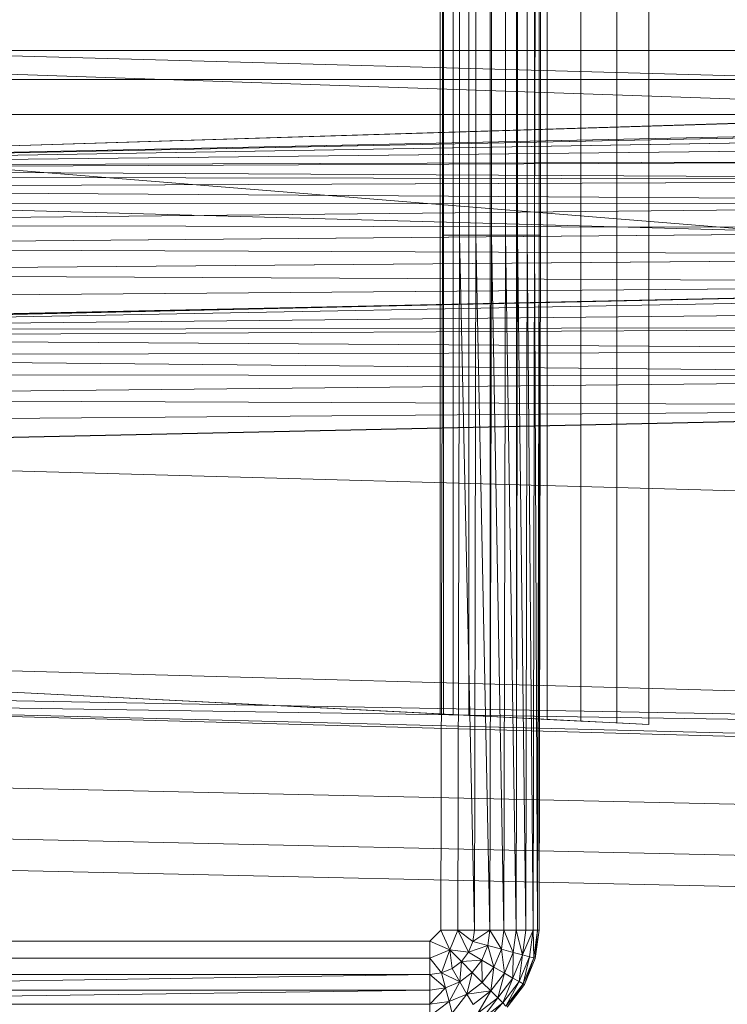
# Model space of a CAD drawing. Header units: metres. Extents: x 391.1 to 427.5, y 12.7 to 28.4.
# Tile 88 of 135: x 407.6478 to 407.7429, y 27.0359 to 27.1683. Entities that reach past the tile are written whole.
import ezdxf

# ---------------------------------------------------------------- set-up
doc = ezdxf.new("R2010")
doc.units = ezdxf.units.M
doc.layers.add('A-DETL-____-MBND', color=7, linetype='Continuous', lineweight=18)
doc.layers.add('A-GENM-____-OTLN', color=7, linetype='Continuous', lineweight=18)

# ---------------------------------------------------------------- blocks, each defined once
blk = doc.blocks.new('Family - LONDR55-XX_ZZ-ARQ-CAA-M3D-Londres55-154724-04_PCI_P1')
at = {"layer": 'A-DETL-____-MBND', "color": 253, "true_color": 0xaaaaaa}
for p, q in [((0.3742, 0.40749), (0.36709, 0.72691)), ((0.3742, 0.40749), (0.36709, 0.72691)), ((0.38104, 0.40776), (0.37392, 0.72725)), ((0.38104, 0.40776), (0.37392, 0.72725)), ((0.38526, 0.40793), (0.37814, 0.72747)), ((0.38526, 0.40793), (0.37814, 0.72747)), ((0.26816, 0.7262), (0.28224, 0.21652)), ((0.28568, 0.7262), (0.26951, 0.2042)), ((0.26951, 0.2042), (0.28565, 0.7256)), ((0.26951, 0.2042), (0.28565, 0.7256)), ((0.27003, 0.72561), (0.27003, 0.44571)), ((0.27003, 0.72561), (0.27965, 0.44571)), ((0.27003, 0.72561), (0.27003, 0.44571)), ((0.27003, 0.72561), (0.27965, 0.44571)), ((0.27003, 0.72561), (0.27003, 0.44571)), ((0.27003, 0.72561), (0.27003, 0.44571)), ((0.27003, 0.21593), (0.28565, 0.7256)), ((0.27003, 0.21593), (0.28565, 0.7256)), ((0.27392, 0.72561), (0.27392, 0.44571)), ((0.27392, 0.72561), (0.27392, 0.44571)), ((0.27859, 0.72561), (0.27859, 0.44571)), ((0.27859, 0.72561), (0.30126, 0.44572)), ((0.27859, 0.72561), (0.27859, 0.44571)), ((0.27859, 0.72561), (0.30126, 0.44572)), ((0.28565, 0.7256), (0.27965, 0.44571)), ((0.27965, 0.44571), (0.28565, 0.7256)), ((0.28565, 0.7256), (0.27965, 0.44571)), ((0.27965, 0.44571), (0.28565, 0.7256)), ((0.28565, 0.7256), (0.27996, 0.44571)), ((0.27996, 0.44571), (0.28565, 0.7256)), ((0.28565, 0.7256), (0.28094, 0.44571)), ((0.28094, 0.44571), (0.28565, 0.7256)), ((0.28565, 0.7256), (0.28254, 0.44571)), ((0.28254, 0.44571), (0.28565, 0.7256)), ((0.28565, 0.7256), (0.28471, 0.44571)), ((0.28471, 0.44571), (0.28565, 0.7256)), ((0.28471, 0.44571), (0.28596, 0.7256)), ((0.28471, 0.44571), (0.28596, 0.7256)), ((0.28596, 0.7256), (0.28739, 0.44571)), ((0.28596, 0.7256), (0.28739, 0.44571)), ((0.28694, 0.7256), (0.28739, 0.44571)), ((0.28694, 0.7256), (0.28739, 0.44571)), ((0.28854, 0.7256), (0.28739, 0.44571)), ((0.28739, 0.44571), (0.28854, 0.7256)), ((0.28854, 0.7256), (0.29049, 0.44571)), ((0.28854, 0.7256), (0.29049, 0.44571)), ((0.28891, 0.7262), (0.30299, 0.21652)), ((0.29071, 0.7256), (0.29049, 0.44571)), ((0.29049, 0.44571), (0.29071, 0.7256)), ((0.29049, 0.44571), (0.29339, 0.7256)), ((0.29049, 0.44571), (0.29339, 0.7256)), ((0.29339, 0.7256), (0.29392, 0.44571)), ((0.29339, 0.7256), (0.29392, 0.44571)), ((0.29649, 0.7256), (0.29392, 0.44571)), ((0.29392, 0.44571), (0.29649, 0.7256)), ((0.29649, 0.7256), (0.29758, 0.44571)), ((0.29649, 0.7256), (0.29758, 0.44571)), ((0.29992, 0.7256), (0.29758, 0.44571)), ((0.29758, 0.44571), (0.29992, 0.7256)), ((0.29992, 0.7256), (0.30135, 0.44571)), ((0.29992, 0.7256), (0.30135, 0.44571)), ((0.3076, 0.72555), (0.30126, 0.44572)), ((0.30126, 0.44572), (0.3076, 0.72555)), ((0.30749, 0.7262), (0.30135, 0.44571)), ((0.30358, 0.7256), (0.30135, 0.44571)), ((0.30135, 0.44571), (0.30358, 0.7256)), ((0.30135, 0.44571), (0.30735, 0.7256)), ((0.30135, 0.44571), (0.30735, 0.7256)), ((0.3076, 0.72555), (0.30226, 0.44566)), ((0.30226, 0.44566), (0.3076, 0.72555)), ((0.3076, 0.72555), (0.30471, 0.44566)), ((0.30471, 0.44566), (0.3076, 0.72555)), ((0.3076, 0.72555), (0.30715, 0.44566)), ((0.30715, 0.44566), (0.3076, 0.72555)), ((0.30715, 0.44566), (0.3086, 0.72555)), ((0.30715, 0.44566), (0.3086, 0.72555)), ((0.3086, 0.72555), (0.31043, 0.44566)), ((0.3086, 0.72555), (0.31043, 0.44566)), ((0.31105, 0.72555), (0.31043, 0.44566)), ((0.31043, 0.44566), (0.31105, 0.72555)), ((0.31105, 0.72555), (0.31384, 0.44566)), ((0.31105, 0.72555), (0.31384, 0.44566)), ((0.31349, 0.72555), (0.31384, 0.44566)), ((0.31349, 0.72555), (0.31384, 0.44566)), ((0.31677, 0.72555), (0.31384, 0.44566)), ((0.31384, 0.44566), (0.31677, 0.72555)), ((0.31677, 0.72555), (0.31794, 0.44566)), ((0.31677, 0.72555), (0.31794, 0.44566)), ((0.32408, 0.7262), (0.31794, 0.44566)), ((0.32019, 0.72555), (0.31794, 0.44566)), ((0.31794, 0.44566), (0.32019, 0.72555)), ((0.31794, 0.44566), (0.32395, 0.72555)), ((0.31794, 0.44566), (0.32395, 0.72555)), ((0.32395, 0.7262), (0.33803, 0.21652)), ((0.35083, 0.7262), (0.36491, 0.21652)), ((0.35578, 0.7262), (0.36491, 0.21652)), ((0.35697, 0.7262), (0.36491, 0.21652)), ((0.35697, 0.7262), (0.36986, 0.21652)), ((0.35697, 0.7262), (0.37104, 0.21652)), ((0.3592, 0.57586), (0.35226, 0.71226)), ((0.35226, 0.71226), (0.36063, 0.54781)), ((0.38973, 0.71226), (0.38973, 0.57723)), ((0.38973, 0.71226), (0.38973, 0.57723)), ((0.38973, 0.71226), (0.38973, 0.57723)), ((0.39201, 0.71226), (0.39201, 0.57723)), ((0.39201, 0.71226), (0.39201, 0.57723)), ((0.39201, 0.71226), (0.39201, 0.57723)), ((0.39423, 0.71226), (0.39423, 0.57723)), ((0.39423, 0.71226), (0.39423, 0.57723)), ((0.39423, 0.71226), (0.39423, 0.57723)), ((0.39631, 0.71226), (0.39423, 0.57723)), ((0.39423, 0.57723), (0.39631, 0.71226)), ((0.39631, 0.71226), (0.39631, 0.57723)), ((0.39631, 0.71226), (0.39631, 0.57723)), ((0.39631, 0.71226), (0.39631, 0.57723)), ((0.39819, 0.71226), (0.39631, 0.57723)), ((0.39631, 0.57723), (0.39819, 0.71226)), ((0.39819, 0.71226), (0.39819, 0.57723)), ((0.39819, 0.71226), (0.39819, 0.57723)), ((0.39819, 0.71226), (0.39819, 0.57723)), ((0.38973, 0.57723), (0.38826, 0.57576)), ((0.38826, 0.57576), (0.38973, 0.57723)), ((0.38826, 0.57576), (0.38973, 0.57723)), ((0.38973, 0.57723), (0.39091, 0.57458)), ((0.38973, 0.57723), (0.39201, 0.57723)), ((0.38973, 0.57723), (0.39091, 0.57458)), ((0.38973, 0.57723), (0.39201, 0.57723)), ((0.39201, 0.57723), (0.39091, 0.57458)), ((0.39091, 0.57458), (0.39201, 0.57723)), ((0.39201, 0.57723), (0.39402, 0.57569)), ((0.39201, 0.57723), (0.39423, 0.57723)), ((0.39201, 0.57723), (0.39402, 0.57569)), ((0.39201, 0.57723), (0.39423, 0.57723)), ((0.39201, 0.57723), (0.39402, 0.57569)), ((0.39201, 0.57723), (0.39423, 0.57723)), ((0.39423, 0.57723), (0.39402, 0.57569)), ((0.39423, 0.57723), (0.39402, 0.57569)), ((0.39402, 0.57569), (0.39423, 0.57723)), ((0.39423, 0.57723), (0.39631, 0.57723)), ((0.39423, 0.57723), (0.39603, 0.57515)), ((0.39423, 0.57723), (0.39631, 0.57723)), ((0.39423, 0.57723), (0.39603, 0.57515)), ((0.39423, 0.57723), (0.39631, 0.57723)), ((0.39631, 0.57723), (0.39603, 0.57515)), ((0.39631, 0.57723), (0.39603, 0.57515)), ((0.39603, 0.57515), (0.39631, 0.57723)), ((0.39603, 0.57515), (0.39819, 0.57723)), ((0.39603, 0.57515), (0.39819, 0.57723)), ((0.39631, 0.57723), (0.39819, 0.57723)), ((0.39631, 0.57723), (0.39819, 0.57723)), ((0.39631, 0.57723), (0.39819, 0.57723)), ((0.39819, 0.57723), (0.39785, 0.57466)), ((0.39819, 0.57723), (0.39785, 0.57466)), ((0.39785, 0.57466), (0.39819, 0.57723)), ((0.39785, 0.57466), (0.39982, 0.57723)), ((0.39785, 0.57466), (0.39982, 0.57723)), ((0.39819, 0.57723), (0.39982, 0.57723)), ((0.39819, 0.57723), (0.39982, 0.57723)), ((0.39819, 0.57723), (0.39982, 0.57723)), ((0.3592, 0.57586), (0.04193, 0.57586)), ((0.35923, 0.57542), (0.3592, 0.57586)), ((0.35923, 0.57542), (0.04191, 0.57542)), ((0.10805, 0.57556), (0.29485, 0.57556)), ((0.10805, 0.57556), (0.29485, 0.57556)), ((0.10805, 0.57556), (0.29485, 0.57556)), ((0.29485, 0.57556), (0.38826, 0.57576)), ((0.29485, 0.57556), (0.38826, 0.57576)), ((0.29485, 0.57556), (0.38826, 0.57576)), ((0.29485, 0.57556), (0.29485, 0.57328)), ((0.29485, 0.57556), (0.29485, 0.57328)), ((0.35929, 0.57413), (0.35923, 0.57542)), ((0.38826, 0.57576), (0.38826, 0.57348)), ((0.38826, 0.57576), (0.39091, 0.57458)), ((0.38826, 0.57348), (0.38826, 0.57576)), ((0.38826, 0.57576), (0.39091, 0.57458)), ((0.39091, 0.57458), (0.38826, 0.57348)), ((0.38826, 0.57348), (0.39091, 0.57458)), ((0.39091, 0.57458), (0.39402, 0.57569)), ((0.39091, 0.57458), (0.39402, 0.57569)), ((0.39091, 0.57458), (0.39124, 0.57206)), ((0.39091, 0.57458), (0.39248, 0.57301)), ((0.39091, 0.57458), (0.39343, 0.57425)), ((0.39091, 0.57458), (0.39124, 0.57206)), ((0.39091, 0.57458), (0.39248, 0.57301)), ((0.39091, 0.57458), (0.39124, 0.57206)), ((0.39091, 0.57458), (0.39343, 0.57425)), ((0.39091, 0.57458), (0.39248, 0.57301)), ((0.39091, 0.57458), (0.39343, 0.57425)), ((0.39402, 0.57569), (0.39343, 0.57425)), ((0.39402, 0.57569), (0.39343, 0.57425)), ((0.39343, 0.57425), (0.39402, 0.57569)), ((0.39603, 0.57515), (0.39402, 0.57569)), ((0.39402, 0.57569), (0.39523, 0.57321)), ((0.39402, 0.57569), (0.39603, 0.57515)), ((0.39402, 0.57569), (0.39603, 0.57515)), ((0.39402, 0.57569), (0.39523, 0.57321)), ((0.39603, 0.57515), (0.39523, 0.57321)), ((0.39603, 0.57515), (0.39523, 0.57321)), ((0.39523, 0.57321), (0.39603, 0.57515)), ((0.39523, 0.57321), (0.39785, 0.57466)), ((0.39523, 0.57321), (0.39785, 0.57466)), ((0.39603, 0.57515), (0.39785, 0.57466)), ((0.39603, 0.57515), (0.39785, 0.57466)), ((0.39603, 0.57515), (0.39785, 0.57466)), ((0.39785, 0.57466), (0.39686, 0.57227)), ((0.39785, 0.57466), (0.39686, 0.57227)), ((0.39686, 0.57227), (0.39785, 0.57466)), ((0.39785, 0.57466), (0.39942, 0.57424)), ((0.39785, 0.57466), (0.39942, 0.57424)), ((0.39785, 0.57466), (0.39942, 0.57424)), ((0.35929, 0.57413), (0.04184, 0.57413)), ((0.10805, 0.57328), (0.29485, 0.57328)), ((0.10805, 0.57328), (0.29485, 0.57328)), ((0.10805, 0.57328), (0.29485, 0.57328)), ((0.38826, 0.57348), (0.29485, 0.57328)), ((0.38826, 0.57348), (0.29485, 0.57328)), ((0.29485, 0.57328), (0.38826, 0.57348)), ((0.29485, 0.57328), (0.29485, 0.57106)), ((0.29485, 0.57328), (0.38826, 0.57126)), ((0.29485, 0.57328), (0.29485, 0.57106)), ((0.29485, 0.57328), (0.38826, 0.57126)), ((0.3594, 0.57201), (0.35929, 0.57413)), ((0.38826, 0.57348), (0.38826, 0.57126)), ((0.38826, 0.57348), (0.3898, 0.57147)), ((0.38826, 0.57348), (0.38826, 0.57126)), ((0.38826, 0.57126), (0.38826, 0.57348)), ((0.38826, 0.57348), (0.3898, 0.57147)), ((0.38826, 0.57348), (0.39124, 0.57206)), ((0.38826, 0.57348), (0.3898, 0.57147)), ((0.38826, 0.57348), (0.39124, 0.57206)), ((0.39343, 0.57425), (0.39248, 0.57301)), ((0.39343, 0.57425), (0.39248, 0.57301)), ((0.39248, 0.57301), (0.39343, 0.57425)), ((0.39248, 0.57301), (0.39523, 0.57321)), ((0.39248, 0.57301), (0.39523, 0.57321)), ((0.39343, 0.57425), (0.39523, 0.57321)), ((0.39343, 0.57425), (0.39523, 0.57321)), ((0.39343, 0.57425), (0.39523, 0.57321)), ((0.39523, 0.57321), (0.39395, 0.57154)), ((0.39523, 0.57321), (0.39395, 0.57154)), ((0.39395, 0.57154), (0.39523, 0.57321)), ((0.39523, 0.57321), (0.39686, 0.57227)), ((0.39523, 0.57321), (0.39686, 0.57227)), ((0.39523, 0.57321), (0.39686, 0.57227)), ((0.39686, 0.57227), (0.39942, 0.57424)), ((0.39686, 0.57227), (0.39942, 0.57424)), ((0.3594, 0.57201), (0.04173, 0.57201)), ((0.35955, 0.56914), (0.3594, 0.57201)), ((0.39124, 0.57206), (0.3898, 0.57147)), ((0.39124, 0.57206), (0.3898, 0.57147)), ((0.3898, 0.57147), (0.39124, 0.57206)), ((0.39124, 0.57206), (0.39034, 0.56946)), ((0.39034, 0.56946), (0.39124, 0.57206)), ((0.39248, 0.57301), (0.39124, 0.57206)), ((0.39248, 0.57301), (0.39124, 0.57206)), ((0.39124, 0.57206), (0.39248, 0.57301)), ((0.39124, 0.57206), (0.39228, 0.57026)), ((0.39124, 0.57206), (0.39228, 0.57026)), ((0.39124, 0.57206), (0.39228, 0.57026)), ((0.39248, 0.57301), (0.39228, 0.57026)), ((0.39228, 0.57026), (0.39248, 0.57301)), ((0.39248, 0.57301), (0.39395, 0.57154)), ((0.39248, 0.57301), (0.39395, 0.57154)), ((0.39248, 0.57301), (0.39395, 0.57154)), ((0.39395, 0.57154), (0.39686, 0.57227)), ((0.39395, 0.57154), (0.39686, 0.57227)), ((0.39686, 0.57227), (0.39528, 0.57021)), ((0.39686, 0.57227), (0.39528, 0.57021)), ((0.39528, 0.57021), (0.39686, 0.57227)), ((0.39686, 0.57227), (0.39643, 0.56906)), ((0.39643, 0.56906), (0.39686, 0.57227)), ((0.39686, 0.57227), (0.39827, 0.57145)), ((0.39686, 0.57227), (0.39827, 0.57145)), ((0.39686, 0.57227), (0.39827, 0.57145)), ((0.10805, 0.57106), (0.29485, 0.57106)), ((0.10805, 0.57106), (0.29485, 0.57106)), ((0.10805, 0.57106), (0.29485, 0.57106)), ((0.38826, 0.57126), (0.29485, 0.57106)), ((0.38826, 0.57126), (0.29485, 0.57106)), ((0.29485, 0.57106), (0.38826, 0.57126)), ((0.29485, 0.57106), (0.29485, 0.56898)), ((0.29485, 0.57106), (0.38826, 0.56918)), ((0.29485, 0.57106), (0.29485, 0.56898)), ((0.29485, 0.57106), (0.38826, 0.56918)), ((0.3898, 0.57147), (0.38826, 0.57126)), ((0.38826, 0.57126), (0.3898, 0.57147)), ((0.3898, 0.57147), (0.38826, 0.56918)), ((0.38826, 0.57126), (0.3898, 0.57147)), ((0.38826, 0.56918), (0.3898, 0.57147)), ((0.38826, 0.57126), (0.38826, 0.56918)), ((0.38826, 0.57126), (0.38826, 0.56918)), ((0.38826, 0.57126), (0.38826, 0.56918)), ((0.3898, 0.57147), (0.39034, 0.56946)), ((0.3898, 0.57147), (0.39034, 0.56946)), ((0.3898, 0.57147), (0.39034, 0.56946)), ((0.39395, 0.57154), (0.39228, 0.57026)), ((0.39228, 0.57026), (0.39395, 0.57154)), ((0.39228, 0.57026), (0.39395, 0.57154)), ((0.39395, 0.57154), (0.39528, 0.57021)), ((0.39395, 0.57154), (0.39528, 0.57021)), ((0.39395, 0.57154), (0.39528, 0.57021)), ((0.39827, 0.57145), (0.39643, 0.56906)), ((0.39643, 0.56906), (0.39827, 0.57145)), ((0.39643, 0.56906), (0.39827, 0.57145)), ((0.39643, 0.56906), (0.39941, 0.57079)), ((0.39643, 0.56906), (0.39941, 0.57079)), ((0.39941, 0.57079), (0.39736, 0.56812)), ((0.39941, 0.57079), (0.39736, 0.56812)), ((0.39736, 0.56812), (0.39941, 0.57079)), ((0.38826, 0.56918), (0.29485, 0.56898)), ((0.38826, 0.56918), (0.29485, 0.56898)), ((0.29485, 0.56898), (0.38826, 0.56918)), ((0.39034, 0.56946), (0.38826, 0.56918)), ((0.38826, 0.56918), (0.39034, 0.56946)), ((0.38826, 0.56918), (0.39034, 0.56946)), ((0.38826, 0.56918), (0.38826, 0.5673)), ((0.38826, 0.56918), (0.38826, 0.5673)), ((0.38826, 0.56918), (0.39083, 0.56764)), ((0.38826, 0.56918), (0.38826, 0.5673)), ((0.38826, 0.56918), (0.39083, 0.56764)), ((0.39228, 0.57026), (0.39034, 0.56946)), ((0.39034, 0.56946), (0.39228, 0.57026)), ((0.39034, 0.56946), (0.39228, 0.57026)), ((0.39034, 0.56946), (0.39083, 0.56764)), ((0.39034, 0.56946), (0.39083, 0.56764)), ((0.39034, 0.56946), (0.39322, 0.56863)), ((0.39034, 0.56946), (0.39083, 0.56764)), ((0.39034, 0.56946), (0.39322, 0.56863)), ((0.39228, 0.57026), (0.39322, 0.56863)), ((0.39228, 0.57026), (0.39322, 0.56863)), ((0.39228, 0.57026), (0.39528, 0.57021)), ((0.39228, 0.57026), (0.39322, 0.56863)), ((0.39228, 0.57026), (0.39528, 0.57021)), ((0.39528, 0.57021), (0.39322, 0.56863)), ((0.39528, 0.57021), (0.39322, 0.56863)), ((0.39322, 0.56863), (0.39528, 0.57021)), ((0.39528, 0.57021), (0.39643, 0.56906)), ((0.39528, 0.57021), (0.39643, 0.56906)), ((0.39528, 0.57021), (0.39643, 0.56906)), ((0.39736, 0.56812), (0.40025, 0.57031)), ((0.39736, 0.56812), (0.40025, 0.57031)), ((0.40025, 0.57031), (0.39805, 0.56744)), ((0.40025, 0.57031), (0.39805, 0.56744)), ((0.39805, 0.56744), (0.40025, 0.57031)), ((0.39805, 0.56744), (0.40077, 0.57001)), ((0.39805, 0.56744), (0.40077, 0.57001)), ((0.35955, 0.56914), (0.04159, 0.56914)), ((0.10805, 0.56898), (0.29485, 0.56898)), ((0.10805, 0.56898), (0.29485, 0.56898)), ((0.10805, 0.56898), (0.29485, 0.56898)), ((0.29485, 0.56898), (0.29485, 0.5671)), ((0.29485, 0.56898), (0.38826, 0.5673)), ((0.29485, 0.56898), (0.29485, 0.5671)), ((0.29485, 0.56898), (0.38826, 0.5673)), ((0.35973, 0.5656), (0.35955, 0.56914)), ((0.39322, 0.56863), (0.39083, 0.56764)), ((0.39322, 0.56863), (0.39083, 0.56764)), ((0.39083, 0.56764), (0.39322, 0.56863)), ((0.39322, 0.56863), (0.39643, 0.56906)), ((0.39322, 0.56863), (0.39643, 0.56906)), ((0.39322, 0.56863), (0.39404, 0.56722)), ((0.39322, 0.56863), (0.39404, 0.56722)), ((0.39322, 0.56863), (0.39404, 0.56722)), ((0.39643, 0.56906), (0.39404, 0.56722)), ((0.39643, 0.56906), (0.39404, 0.56722)), ((0.39404, 0.56722), (0.39643, 0.56906)), ((0.39404, 0.56722), (0.39736, 0.56812)), ((0.39404, 0.56722), (0.39736, 0.56812)), ((0.39736, 0.56812), (0.3947, 0.56608)), ((0.39736, 0.56812), (0.3947, 0.56608)), ((0.3947, 0.56608), (0.39736, 0.56812)), ((0.39643, 0.56906), (0.39736, 0.56812)), ((0.39643, 0.56906), (0.39736, 0.56812)), ((0.39643, 0.56906), (0.39736, 0.56812)), ((0.39736, 0.56812), (0.39805, 0.56744)), ((0.39736, 0.56812), (0.39805, 0.56744)), ((0.39736, 0.56812), (0.39805, 0.56744)), ((0.10805, 0.5671), (0.29485, 0.5671)), ((0.10805, 0.5671), (0.29485, 0.5671)), ((0.10805, 0.5671), (0.29485, 0.5671)), ((0.38826, 0.5673), (0.29485, 0.5671)), ((0.38826, 0.5673), (0.29485, 0.5671)), ((0.29485, 0.5671), (0.38826, 0.5673)), ((0.29485, 0.5671), (0.29485, 0.56547)), ((0.29485, 0.5671), (0.38826, 0.56567)), ((0.29485, 0.5671), (0.29485, 0.56547)), ((0.29485, 0.5671), (0.38826, 0.56567)), ((0.39083, 0.56764), (0.38826, 0.5673)), ((0.39083, 0.56764), (0.38826, 0.5673)), ((0.38826, 0.5673), (0.39083, 0.56764)), ((0.38826, 0.5673), (0.38826, 0.56567)), ((0.38826, 0.5673), (0.38826, 0.56567)), ((0.38826, 0.5673), (0.39125, 0.56607)), ((0.38826, 0.5673), (0.38826, 0.56567)), ((0.38826, 0.5673), (0.39125, 0.56607)), ((0.39083, 0.56764), (0.39125, 0.56607)), ((0.39083, 0.56764), (0.39125, 0.56607)), ((0.39083, 0.56764), (0.39404, 0.56722)), ((0.39083, 0.56764), (0.39125, 0.56607)), ((0.39083, 0.56764), (0.39404, 0.56722)), ((0.39404, 0.56722), (0.39125, 0.56607)), ((0.39404, 0.56722), (0.39125, 0.56607)), ((0.39125, 0.56607), (0.39404, 0.56722)), ((0.39404, 0.56722), (0.3947, 0.56608)), ((0.39404, 0.56722), (0.3947, 0.56608)), ((0.39404, 0.56722), (0.3947, 0.56608)), ((0.3947, 0.56608), (0.39805, 0.56744)), ((0.3947, 0.56608), (0.39805, 0.56744)), ((0.39805, 0.56744), (0.39518, 0.56524)), ((0.39805, 0.56744), (0.39518, 0.56524)), ((0.39518, 0.56524), (0.39805, 0.56744)), ((0.39518, 0.56524), (0.39847, 0.56702)), ((0.39518, 0.56524), (0.39847, 0.56702)), ((0.39847, 0.56702), (0.39548, 0.56472)), ((0.39847, 0.56702), (0.39548, 0.56472)), ((0.39548, 0.56472), (0.39847, 0.56702)), ((0.39548, 0.56472), (0.39862, 0.56687)), ((0.39548, 0.56472), (0.39862, 0.56687)), ((0.39862, 0.56687), (0.39558, 0.56455)), ((0.39862, 0.56687), (0.39558, 0.56455)), ((0.39862, 0.56687), (0.39558, 0.56455)), ((0.39862, 0.56687), (0.39558, 0.56455)), ((0.39805, 0.56744), (0.39847, 0.56702)), ((0.39805, 0.56744), (0.39847, 0.56702)), ((0.39805, 0.56744), (0.39847, 0.56702)), ((0.35973, 0.5656), (0.04141, 0.56559)), ((0.10805, 0.56547), (0.29485, 0.56547)), ((0.10805, 0.56547), (0.29485, 0.56547)), ((0.10805, 0.56547), (0.29485, 0.56547)), ((0.38826, 0.56567), (0.29485, 0.56547)), ((0.38826, 0.56567), (0.29485, 0.56547)), ((0.29485, 0.56547), (0.38826, 0.56567)), ((0.29485, 0.56547), (0.29485, 0.56415)), ((0.29485, 0.56547), (0.29485, 0.56415)), ((0.29485, 0.56547), (0.38826, 0.56435)), ((0.29485, 0.56547), (0.29485, 0.56415)), ((0.29485, 0.56547), (0.38826, 0.56435)), ((0.35993, 0.56149), (0.35973, 0.5656)), ((0.39125, 0.56607), (0.38826, 0.56567)), ((0.39125, 0.56607), (0.38826, 0.56567)), ((0.38826, 0.56567), (0.39125, 0.56607)), ((0.38826, 0.56567), (0.38826, 0.56435)), ((0.38826, 0.56567), (0.38826, 0.56435)), ((0.38826, 0.56567), (0.39159, 0.56479)), ((0.38826, 0.56567), (0.38826, 0.56435)), ((0.38826, 0.56567), (0.39159, 0.56479)), ((0.39125, 0.56607), (0.3947, 0.56608)), ((0.39125, 0.56607), (0.3947, 0.56608)), ((0.39125, 0.56607), (0.39159, 0.56479)), ((0.39125, 0.56607), (0.39159, 0.56479)), ((0.39125, 0.56607), (0.39159, 0.56479)), ((0.3947, 0.56608), (0.39159, 0.56479)), ((0.3947, 0.56608), (0.39159, 0.56479)), ((0.39159, 0.56479), (0.3947, 0.56608)), ((0.39159, 0.56479), (0.39518, 0.56524)), ((0.39159, 0.56479), (0.39518, 0.56524)), ((0.39518, 0.56524), (0.39184, 0.56385)), ((0.39518, 0.56524), (0.39184, 0.56385)), ((0.39184, 0.56385), (0.39518, 0.56524)), ((0.3947, 0.56608), (0.39518, 0.56524)), ((0.3947, 0.56608), (0.39518, 0.56524)), ((0.3947, 0.56608), (0.39518, 0.56524)), ((0.39518, 0.56524), (0.39548, 0.56472)), ((0.39518, 0.56524), (0.39548, 0.56472)), ((0.39518, 0.56524), (0.39548, 0.56472)), ((0.10805, 0.56415), (0.29485, 0.56415)), ((0.10805, 0.56415), (0.29485, 0.56415)), ((0.10805, 0.56415), (0.29485, 0.56415)), ((0.38826, 0.56435), (0.29485, 0.56415)), ((0.38826, 0.56435), (0.29485, 0.56415)), ((0.29485, 0.56415), (0.38826, 0.56435)), ((0.29485, 0.56415), (0.29485, 0.56318)), ((0.29485, 0.56415), (0.29485, 0.56318)), ((0.29485, 0.56415), (0.38826, 0.56338)), ((0.29485, 0.56415), (0.29485, 0.56318)), ((0.29485, 0.56415), (0.38826, 0.56338)), ((0.39159, 0.56479), (0.38826, 0.56435)), ((0.39159, 0.56479), (0.38826, 0.56435)), ((0.38826, 0.56435), (0.39159, 0.56479)), ((0.39159, 0.56479), (0.38826, 0.56338)), ((0.38826, 0.56338), (0.39159, 0.56479)), ((0.38826, 0.56435), (0.38826, 0.56338)), ((0.38826, 0.56435), (0.38826, 0.56338)), ((0.38826, 0.56435), (0.38826, 0.56338)), ((0.39159, 0.56479), (0.39184, 0.56385)), ((0.39159, 0.56479), (0.39184, 0.56385)), ((0.39159, 0.56479), (0.39184, 0.56385)), ((0.39184, 0.56385), (0.39548, 0.56472)), ((0.39184, 0.56385), (0.39548, 0.56472)), ((0.39548, 0.56472), (0.392, 0.56328)), ((0.39548, 0.56472), (0.392, 0.56328)), ((0.392, 0.56328), (0.39548, 0.56472)), ((0.392, 0.56328), (0.39558, 0.56455)), ((0.392, 0.56328), (0.39558, 0.56455)), ((0.39558, 0.56455), (0.39205, 0.56308)), ((0.39558, 0.56455), (0.39205, 0.56308)), ((0.39558, 0.56455), (0.39205, 0.56308)), ((0.39558, 0.56455), (0.39205, 0.56308)), ((0.39548, 0.56472), (0.39558, 0.56455)), ((0.39548, 0.56472), (0.39558, 0.56455)), ((0.39548, 0.56472), (0.39558, 0.56455)), ((0.38826, 0.56258), (0.01465, 0.56258)), ((0.38826, 0.56258), (0.01465, 0.56258)), ((0.10805, 0.56318), (0.29485, 0.56318)), ((0.10805, 0.56318), (0.29485, 0.56318)), ((0.10805, 0.56318), (0.29485, 0.56318)), ((0.29485, 0.56318), (0.10805, 0.56258)), ((0.10805, 0.56258), (0.29485, 0.56318)), ((0.10805, 0.56258), (0.29485, 0.56258)), ((0.10805, 0.56258), (0.29485, 0.56258)), ((0.10805, 0.56258), (0.29485, 0.56258)), ((0.38826, 0.56338), (0.29485, 0.56318)), ((0.38826, 0.56338), (0.29485, 0.56318)), ((0.29485, 0.56318), (0.38826, 0.56338)), ((0.29485, 0.56318), (0.29485, 0.56258)), ((0.29485, 0.56318), (0.29485, 0.56258)), ((0.29485, 0.56318), (0.38826, 0.56278)), ((0.29485, 0.56318), (0.29485, 0.56258)), ((0.29485, 0.56318), (0.38826, 0.56278)), ((0.38826, 0.56278), (0.29485, 0.56258)), ((0.38826, 0.56278), (0.29485, 0.56258)), ((0.29485, 0.56258), (0.38826, 0.56278)), ((0.29485, 0.56258), (0.29485, 0.56238)), ((0.38826, 0.56258), (0.29485, 0.56238)), ((0.29485, 0.56258), (0.29485, 0.56238)), ((0.29485, 0.56258), (0.38826, 0.56258)), ((0.29485, 0.56258), (0.29485, 0.56238)), ((0.38826, 0.56258), (0.29485, 0.56238)), ((0.29485, 0.56258), (0.38826, 0.56258)), ((0.39184, 0.56385), (0.38826, 0.56338)), ((0.38826, 0.56338), (0.39184, 0.56385)), ((0.38826, 0.56338), (0.39184, 0.56385)), ((0.38826, 0.56338), (0.38826, 0.56278)), ((0.38826, 0.56338), (0.38826, 0.56278)), ((0.38826, 0.56338), (0.392, 0.56328)), ((0.38826, 0.56338), (0.38826, 0.56278)), ((0.38826, 0.56338), (0.392, 0.56328)), ((0.392, 0.56328), (0.38826, 0.56278)), ((0.392, 0.56328), (0.38826, 0.56278)), ((0.38826, 0.56278), (0.392, 0.56328)), ((0.39205, 0.56308), (0.38826, 0.56258)), ((0.39205, 0.56308), (0.38826, 0.56258)), ((0.39205, 0.56308), (0.38826, 0.56258)), ((0.38826, 0.56278), (0.39205, 0.56308)), ((0.39205, 0.56308), (0.38826, 0.56258)), ((0.38826, 0.56278), (0.39205, 0.56308)), ((0.38826, 0.56278), (0.38826, 0.56258)), ((0.38826, 0.56278), (0.38826, 0.56258)), ((0.38826, 0.56278), (0.38826, 0.56258)), ((0.39184, 0.56385), (0.392, 0.56328)), ((0.39184, 0.56385), (0.392, 0.56328)), ((0.39184, 0.56385), (0.392, 0.56328)), ((0.392, 0.56328), (0.39205, 0.56308)), ((0.392, 0.56328), (0.39205, 0.56308)), ((0.392, 0.56328), (0.39205, 0.56308)), ((0.35993, 0.56149), (0.0412, 0.56149)), ((0.29485, 0.56238), (0.10805, 0.56238)), ((0.10805, 0.56238), (0.29485, 0.56238)), ((0.36017, 0.55695), (0.35993, 0.56149)), ((0.36017, 0.55695), (0.04097, 0.55695)), ((0.36041, 0.55211), (0.36017, 0.55695)), ((0.36041, 0.55211), (0.04072, 0.55211)), ((0.36063, 0.54781), (0.36041, 0.55211)), ((0.0405, 0.54781), (0.36063, 0.54781))]:
    blk.add_line(p, q, dxfattribs=at)
blk = doc.blocks.new('Family - Inodor P1-154725-04_PCI_P1')
at = {"extrusion": (0, 0, -1), "zscale": -1, "rotation": 180}
blk.add_blockref('Family - LONDR55-XX_ZZ-ARQ-CAA-M3D-Londres55-154724-04_PCI_P1', (0, 0), dxfattribs=at)
blk = doc.blocks.new('LONDR55-XX_ZZ-ARQ-CAA-M3D-Londres55_ifc-1-04_PCI_P1')
at = {"layer": 'A-GENM-____-OTLN', "color": 253, "lineweight": 18, "true_color": 0xaaaaaa, "rotation": 270}
blk.add_blockref('Family - Inodor P1-154725-04_PCI_P1', (408.28015, 27.43417), dxfattribs=at)

msp = doc.modelspace()

# ---------------------------------------------------------------- block references
at = {"lineweight": 5}
msp.add_blockref('LONDR55-XX_ZZ-ARQ-CAA-M3D-Londres55_ifc-1-04_PCI_P1', (0, 0), dxfattribs=at)

doc.saveas('drawing.dxf')
